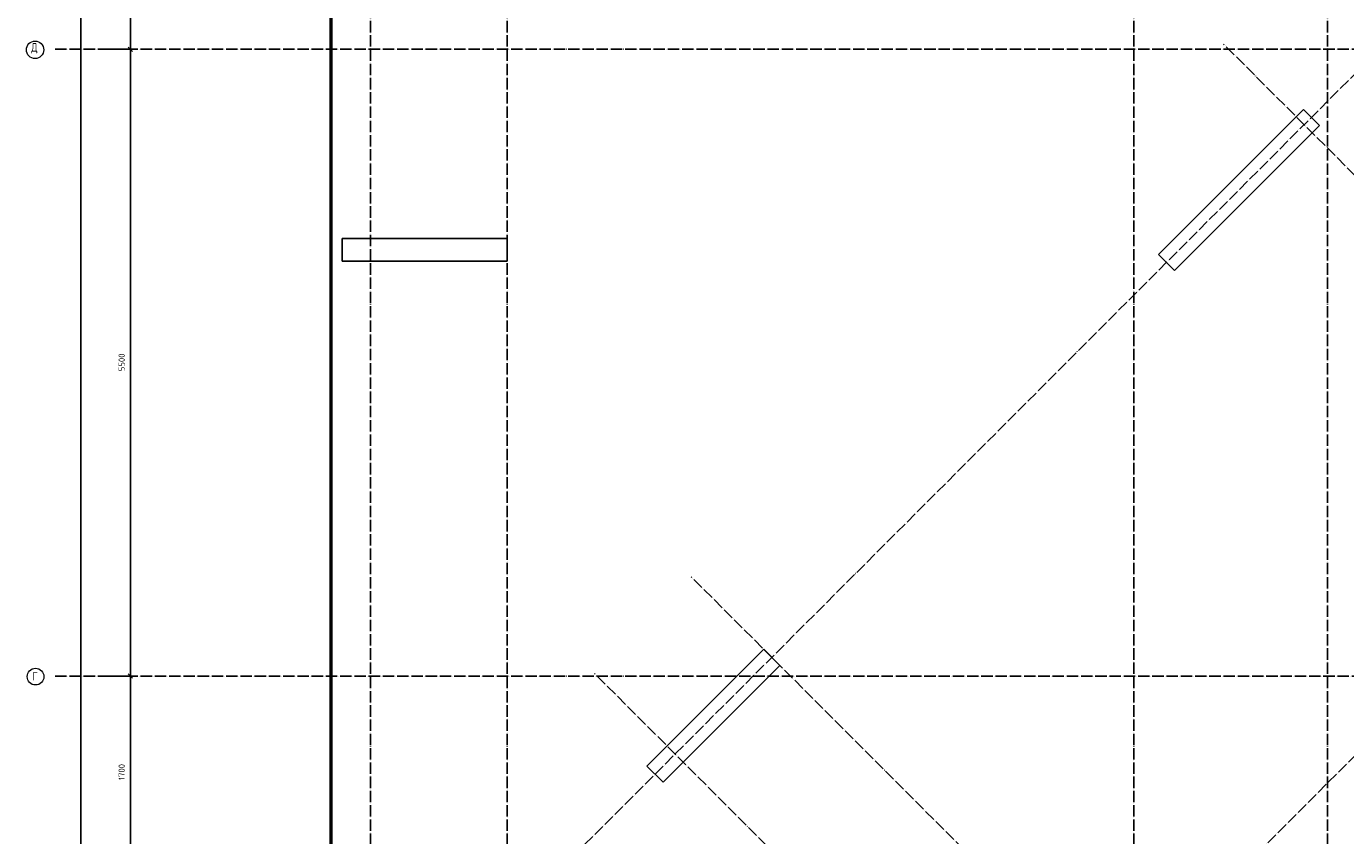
# Model space of a CAD drawing. Header units: millimetres. Extents: x -3026 to 47325, y -2839 to 55854.
# Tile 4 of 130: x -3022 to 8560, y 7000 to 14100. Entities that reach past the tile are written whole.
import ezdxf

# ---------------------------------------------------------------- set-up
doc = ezdxf.new("R2010")
doc.units = ezdxf.units.MM
doc.header["$PDMODE"] = 65
doc.linetypes.add('______11', pattern=[125, 100, -12.5, 0, -12.5])
doc.linetypes.add('______5', pattern=[275, 200, -25, 25, -25])
doc.layers.add('Standard', color=7, linetype='Continuous', lineweight=25)
doc.layers.add('Размерная линия_ общее', color=7, linetype='Continuous', lineweight=13)
doc.layers.add('Осевая линия_ общее', color=7, linetype='______5', lineweight=13, true_color=0xa0a0a0)
doc.styles.add('ISOCPEUR', font='ISOCPEUR')
doc.dimstyles.new('DIMSTYLE_3', dxfattribs={"dimtxt": 55, "dimasz": 62.5, "dimexe": 0, "dimexo": 0, "dimgap": 27.5, "dimtad": 2, "dimdec": 0, "dimrnd": 5, "dimzin": 12, "dimdsep": 46, "dimtxsty": 'ISOCPEUR', "dimblk1": 'ALL_ML_STRICH', "dimblk2": 'ALL_ML_STRICH', "dimsah": 1, "dimcen": 0, "dimclrd": 7, "dimclre": 256, "dimclrt": 7, "dimadec": 0, "dimazin": 0, "dimtfac": 1, "dimtdec": 0, "dimtix": 1, "dimtmove": 2, "dimatfit": 3, "dimfxl": 0, "dimtzin": 0, "dimlwd": 0, "dimlwe": -3, "dimarcsym": 0})

# ---------------------------------------------------------------- blocks, each defined once
blk = doc.blocks.new('ALL_ML_STRICH')
at = {"color": 0, "linetype": 'ByBlock', "lineweight": -2}
for p, q in [((-1, 0), (0.5, 0)), ((-0.3, -0.3), (0.3, 0.3)), ((0, -0.5), (0, 0.5))]:
    blk.add_line(p, q, dxfattribs=at)
blk = doc.blocks.new('*D239')
at = {"layer": 'DEFPOINTS', "color": 7, "linetype": 'Continuous', "lineweight": 13, "transparency": 33554687}
for p in [(-2418, 46490), (-2783, 0), (-2544, 0)]:
    blk.add_point(p, dxfattribs=at)
at = {"layer": 'Размерная линия_ общее', "color": 253, "linetype": 'Continuous', "lineweight": -2, "true_color": 0xa0a0a0, "transparency": 33554687}
for p, q in [((-2438, 46490), (-2544, 46490)), ((-2763, 0), (-2544, 0))]:
    blk.add_line(p, q, dxfattribs=at)
at = {"layer": 'Размерная линия_ общее', "color": 7, "linetype": 'Continuous', "lineweight": -2, "transparency": 33554687}
blk.add_line((-2544, 0), (-2544, 46490), dxfattribs=at)
at = {"layer": 'Размерная линия_ общее', "color": 7, "linetype": 'Continuous', "lineweight": 13, "transparency": 33554687, "xscale": 62.5, "yscale": 62.5, "zscale": 62.5}
for p, rotation in [((-2544, 46490), 90), ((-2544, 0), 270)]:
    blk.add_blockref('ALL_ML_STRICH', p, dxfattribs=dict(at, rotation=rotation))
at = {"layer": 'Размерная линия_ общее', "color": 7, "linetype": 'Continuous', "lineweight": 13, "transparency": 33554687, "insert": (-2622, 23242), "char_height": 55, "width": 275, "attachment_point": 5, "rotation": 90, "style": 'ISOCPEUR'}
blk.add_mtext('\\A1;{46490}', dxfattribs=at)
blk = doc.blocks.new('*D242')
at = {"layer": 'DEFPOINTS', "color": 7, "linetype": 'Continuous', "lineweight": 13, "transparency": 33554687}
for p in [(-2424, 8400), (-2424, 6700), (-2109, 6700)]:
    blk.add_point(p, dxfattribs=at)
at = {"layer": 'Размерная линия_ общее', "color": 253, "linetype": 'Continuous', "lineweight": -2, "true_color": 0xa0a0a0, "transparency": 33554687}
for p, q in [((-2324, 8400), (-2109, 8400)), ((-2324, 6700), (-2109, 6700))]:
    blk.add_line(p, q, dxfattribs=at)
at = {"layer": 'Размерная линия_ общее', "color": 7, "linetype": 'Continuous', "lineweight": -2, "transparency": 33554687}
blk.add_line((-2109, 6700), (-2109, 8400), dxfattribs=at)
at = {"layer": 'Размерная линия_ общее', "color": 7, "linetype": 'Continuous', "lineweight": 13, "transparency": 33554687, "xscale": 62.5, "yscale": 62.5, "zscale": 62.5}
for p, rotation in [((-2109, 8400), 90), ((-2109, 6700), 270)]:
    blk.add_blockref('ALL_ML_STRICH', p, dxfattribs=dict(at, rotation=rotation))
at = {"layer": 'Размерная линия_ общее', "color": 7, "linetype": 'Continuous', "lineweight": 13, "transparency": 33554687, "insert": (-2186, 7558), "char_height": 55, "width": 220, "attachment_point": 5, "rotation": 90, "style": 'ISOCPEUR'}
blk.add_mtext('\\A1;{1700}', dxfattribs=at)
blk = doc.blocks.new('*D243')
at = {"layer": 'DEFPOINTS', "color": 7, "linetype": 'Continuous', "lineweight": 13, "transparency": 33554687}
for p in [(-2424, 13900), (-2424, 8400), (-2109, 8400)]:
    blk.add_point(p, dxfattribs=at)
at = {"layer": 'Размерная линия_ общее', "color": 253, "linetype": 'Continuous', "lineweight": -2, "true_color": 0xa0a0a0, "transparency": 33554687}
for p, q in [((-2324, 13900), (-2109, 13900)), ((-2324, 8400), (-2109, 8400))]:
    blk.add_line(p, q, dxfattribs=at)
at = {"layer": 'Размерная линия_ общее', "color": 7, "linetype": 'Continuous', "lineweight": -2, "transparency": 33554687}
blk.add_line((-2109, 8400), (-2109, 13900), dxfattribs=at)
at = {"layer": 'Размерная линия_ общее', "color": 7, "linetype": 'Continuous', "lineweight": 13, "transparency": 33554687, "xscale": 62.5, "yscale": 62.5, "zscale": 62.5}
for p, rotation in [((-2109, 13900), 90), ((-2109, 8400), 270)]:
    blk.add_blockref('ALL_ML_STRICH', p, dxfattribs=dict(at, rotation=rotation))
at = {"layer": 'Размерная линия_ общее', "color": 7, "linetype": 'Continuous', "lineweight": 13, "transparency": 33554687, "insert": (-2186, 11153), "char_height": 55, "width": 220, "attachment_point": 5, "rotation": 90, "style": 'ISOCPEUR'}
blk.add_mtext('\\A1;{5500}', dxfattribs=at)
blk = doc.blocks.new('*D244')
at = {"layer": 'DEFPOINTS', "color": 7, "linetype": 'Continuous', "lineweight": 13, "transparency": 33554687}
for p in [(-2424, 15200), (-2424, 13900), (-2109, 13900)]:
    blk.add_point(p, dxfattribs=at)
at = {"layer": 'Размерная линия_ общее', "color": 253, "linetype": 'Continuous', "lineweight": -2, "true_color": 0xa0a0a0, "transparency": 33554687}
for p, q in [((-2324, 15200), (-2109, 15200)), ((-2324, 13900), (-2109, 13900))]:
    blk.add_line(p, q, dxfattribs=at)
at = {"layer": 'Размерная линия_ общее', "color": 7, "linetype": 'Continuous', "lineweight": -2, "transparency": 33554687}
blk.add_line((-2109, 13900), (-2109, 15200), dxfattribs=at)
at = {"layer": 'Размерная линия_ общее', "color": 7, "linetype": 'Continuous', "lineweight": 13, "transparency": 33554687, "xscale": 62.5, "yscale": 62.5, "zscale": 62.5}
for p, rotation in [((-2109, 15200), 90), ((-2109, 13900), 270)]:
    blk.add_blockref('ALL_ML_STRICH', p, dxfattribs=dict(at, rotation=rotation))
at = {"layer": 'Размерная линия_ общее', "color": 7, "linetype": 'Continuous', "lineweight": 13, "transparency": 33554687, "insert": (-2186, 14558), "char_height": 55, "width": 220, "attachment_point": 5, "rotation": 90, "style": 'ISOCPEUR'}
blk.add_mtext('\\A1;{1300}', dxfattribs=at)
blk = doc.blocks.new('СЛОЖНЫЙ_ОБЪЕКТ_0')
at = {"layer": 'Осевая линия_ общее', "color": 253, "linetype": '______11', "lineweight": -3, "true_color": 0xa0a0a0, "transparency": 33554687}
for p, q in [((0, -2590), (0, 47490)), ((1200, -2590), (1200, 47490)), ((6700, -2590), (6700, 47490)), ((8400, -2590), (8400, 47490)), ((552, 5594), (17714, 22756)), ((3543, 2603), (20705, 19765)), ((-2770, 13900), (26050, 13900)), ((13952, 7482), (7489, 13945)), ((9278, 2808), (2815, 9271)), ((-2770, 8400), (26050, 8400)), ((8429, 1960), (1966, 8423))]:
    blk.add_line(p, q, dxfattribs=at)
at = {"layer": 'Осевая линия_ общее', "color": 7, "linetype": 'Continuous', "lineweight": 13, "transparency": 33554687}
for centre, radius in [((-2946, 13895), 76.4), ((-2942, 8395), 73.1)]:
    blk.add_circle(centre, radius, dxfattribs=at)
at = {"layer": 'Осевая линия_ общее', "color": 7, "linetype": 'Continuous', "lineweight": 13, "transparency": 33554687, "char_height": 75, "attachment_point": 7, "style": 'ISOCPEUR'}
for s, insert, width in [('\\W0.82;Д', (-2980, 13863), 98.16), ('\\W0.78;Г', (-2968, 8362), 81.6)]:
    blk.add_mtext(s, dxfattribs=dict(at, insert=insert, width=width))

msp = doc.modelspace()

# ---------------------------------------------------------------- linework, layer by layer
at = {"layer": 'Standard', "color": 7, "linetype": 'Continuous', "lineweight": 25, "transparency": 33554687}
for p, q in [((6916.1, 12099.6), (8188.9, 13372.4)), ((8188.9, 13372.4), (8330.4, 13231)), ((8330.4, 13231), (7057.6, 11958.2)), ((-250, 12040), (-250, 12240)), ((-250, 12240), (1200, 12240)), ((1200, 12240), (1200, 12040)), ((7057.6, 11958.2), (6916.1, 12099.6)), ((1200, 12040), (-250, 12040)), ((2426, 7609.5), (3451.3, 8634.8)), ((3451.3, 8634.8), (3592.7, 8493.4)), ((3592.7, 8493.4), (2567.4, 7468.1)), ((2567.4, 7468.1), (2426, 7609.5))]:
    msp.add_line(p, q, dxfattribs=at)
at = {"layer": 'Standard', "color": 7, "linetype": 'Continuous', "lineweight": 50, "transparency": 33554687}
msp.add_lwpolyline([(-350, -350.2), (25250, -350.2), (25250, 46690), (-350, 46690), (-350, -350.2)], dxfattribs=at)

# ---------------------------------------------------------------- block references
at = {"layer": 'Осевая линия_ общее', "color": 253, "linetype": '______11', "lineweight": -3, "true_color": 0xa0a0a0, "transparency": 33554687}
msp.add_blockref('СЛОЖНЫЙ_ОБЪЕКТ_0', (0, 0), dxfattribs=at)

# ---------------------------------------------------------------- dimensions: what is measured, and where the dimension line sits
at = {"layer": 'Размерная линия_ общее', "color": 7, "linetype": 'Continuous', "lineweight": 13, "transparency": 33554687}
for base, p1, p2, picture, middle in [((-2544.2, 46490), (-2763, 0), (-2437.8, 46490), '*D239', (-2621.7, 23242.2)), ((-2108.6, 15200), (-2323.8, 13900), (-2323.8, 15200), '*D244', (-2186.1, 14558.2)), ((-2108.6, 13900), (-2323.8, 8400), (-2323.8, 13900), '*D243', (-2186.1, 11152.7)), ((-2108.6, 8400), (-2323.8, 6700), (-2323.8, 8400), '*D242', (-2186.1, 7558.2))]:
    dim = msp.add_linear_dim(base=base, p1=p1, p2=p2, angle=90, dimstyle='DIMSTYLE_3', override={"dimpost": '<>', "dimclrd": 7, "dimclre": 253, "dimclrt": 7, "dimlwd": 0, "dimlwe": 65533}, dxfattribs=at)
    dim.commit()
    dim.dimension.update_dxf_attribs({"geometry": picture, "text_midpoint": middle, "dimtype": 160})

doc.saveas('drawing.dxf')
